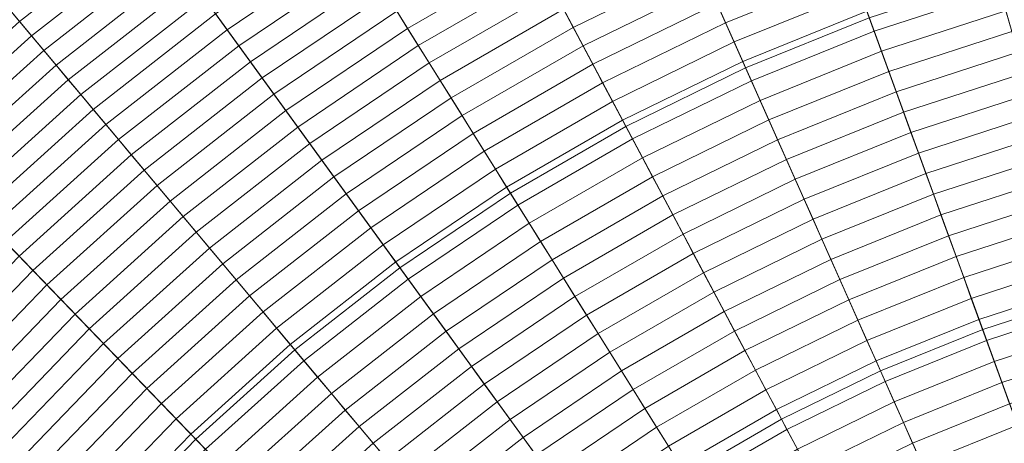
# Model space of a CAD drawing. Header units: centimetres. Extents: x -21.9 to 23.1, y -23 to 22.
# Tile 137 of 191: x -8.9 to -2.7, y 8.2 to 10.8. Entities that reach past the tile are written whole.
import ezdxf

# ---------------------------------------------------------------- set-up
doc = ezdxf.new("R2010")
doc.units = ezdxf.units.CM
doc.header["$LTSCALE"] = 2.54
doc.layers.add('Lucido design-1', color=7, linetype='Continuous')

# ---------------------------------------------------------------- blocks, each defined once
blk = doc.blocks.new('Gruppo-2-1')
at = {"color": 5, "linetype": 'Continuous', "lineweight": 9}
for points in [[(-0.809, 9.3927, -940.4271), (-1.4964, 9.2715, -940.4271), (-4.0127, 21.11, -940.4271), (-2.4934, 21.3779, -940.4271)], [(-0.809, 9.3927, -940.4271), (-1.4964, 9.2715, -940.4271), (-4.0127, 21.11, -940.4271), (-2.4934, 21.3779, -940.4271)], [(-1.4964, 9.2715, -940.4271), (-2.1736, 9.1026, -940.4271), (-5.5096, 20.7367, -940.4271), (-4.0127, 21.11, -940.4271)], [(-1.4964, 9.2715, -940.4271), (-2.1736, 9.1026, -940.4271), (-5.5096, 20.7367, -940.4271), (-4.0127, 21.11, -940.4271)], [(-2.1736, 9.1026, -940.4271), (-2.8374, 8.8869, -940.4271), (-6.9769, 20.26, -940.4271), (-5.5096, 20.7367, -940.4271)], [(-2.1736, 9.1026, -940.4271), (-2.8374, 8.8869, -940.4271), (-6.9769, 20.26, -940.4271), (-5.5096, 20.7367, -940.4271)], [(-7.1093, 20.6237, -1001.3271), (-8.5647, 20.0356, -1001.3271), (-4.3388, 10.5439, -1001.3271), (-3.5557, 10.8603, -1001.3271)], [(-2.8374, 8.8869, -940.4271), (-3.4846, 8.6255, -940.4271), (-8.4073, 19.6821, -940.4271), (-6.9769, 20.26, -940.4271)], [(-6.9769, 20.26, -1001.3271), (-8.4073, 19.6821, -1001.3271), (-4.3388, 10.5439, -1001.3271), (-3.5557, 10.8603, -1001.3271)], [(-2.8374, 8.8869, -940.4271), (-3.4846, 8.6255, -940.4271), (-8.4073, 19.6821, -940.4271), (-6.9769, 20.26, -940.4271)], [(-8.5647, 20.0356, -1001.3271), (-9.9757, 19.3475, -1001.3271), (-5.0978, 10.1737, -1001.3271), (-4.3388, 10.5439, -1001.3271)], [(-3.5557, 10.8603, -1010.9271), (-4.3388, 10.5439, -1010.9271), (-8.2399, 19.3059, -1010.9271), (-6.8361, 19.8731, -1010.9271)], [(-3.4846, 8.6255, -940.4271), (-4.112, 8.3195, -940.4271), (-9.794, 19.0058, -940.4271), (-8.4073, 19.6821, -940.4271)], [(-8.4073, 19.6821, -1001.3271), (-9.794, 19.0058, -1001.3271), (-5.0978, 10.1737, -1001.3271), (-4.3388, 10.5439, -1001.3271)], [(-3.4846, 8.6255, -940.4271), (-4.112, 8.3195, -940.4271), (-9.794, 19.0058, -940.4271), (-8.4073, 19.6821, -940.4271)], [(-9.9757, 19.3475, -1001.3271), (-11.3351, 18.5626, -1001.3271), (-5.8293, 9.7514, -1001.3271), (-5.0978, 10.1737, -1001.3271)], [(-4.3388, 10.5439, -1010.9271), (-5.0978, 10.1737, -1010.9271), (-9.6007, 18.6422, -1010.9271), (-8.2399, 19.3059, -1010.9271)], [(-4.112, 8.3195, -940.4271), (-4.7164, 7.9705, -940.4271), (-11.13, 18.2344, -940.4271), (-9.794, 19.0058, -940.4271)], [(-9.794, 19.0058, -1001.3271), (-11.13, 18.2344, -1001.3271), (-5.8293, 9.7514, -1001.3271), (-5.0978, 10.1737, -1001.3271)], [(-4.112, 8.3195, -940.4271), (-4.7164, 7.9705, -940.4271), (-11.13, 18.2344, -940.4271), (-9.794, 19.0058, -940.4271)], [(-5.0978, 10.1737, -1010.9271), (-5.8293, 9.7514, -1010.9271), (-10.9118, 17.8852, -1010.9271), (-9.6007, 18.6422, -1010.9271)], [(-11.3351, 18.5626, -1001.3271), (-12.6365, 17.6848, -1001.3271), (-6.5294, 9.2791, -1001.3271), (-5.8293, 9.7514, -1001.3271)], [(-4.7164, 7.9705, -940.4271), (-5.2951, 7.5802, -940.4271), (-12.409, 17.3717, -940.4271), (-11.13, 18.2344, -940.4271)], [(-11.13, 18.2344, -1001.3271), (-12.409, 17.3717, -1001.3271), (-6.5294, 9.2791, -1001.3271), (-5.8293, 9.7514, -1001.3271)], [(-4.7164, 7.9705, -940.4271), (-5.2951, 7.5802, -940.4271), (-12.409, 17.3717, -940.4271), (-11.13, 18.2344, -940.4271)], [(-5.8293, 9.7514, -1010.9271), (-6.5294, 9.2791, -1010.9271), (-12.167, 17.0386, -1010.9271), (-10.9118, 17.8852, -1010.9271)], [(-12.6365, 17.6848, -1001.3271), (-13.8735, 16.7183, -1001.3271), (-7.195, 8.7591, -1001.3271), (-6.5294, 9.2791, -1001.3271)], [(-5.2951, 7.5802, -940.4271), (-5.8451, 7.1504, -940.4271), (-13.6248, 16.4219, -940.4271), (-12.409, 17.3717, -940.4271)], [(-12.409, 17.3717, -1001.3271), (-13.6248, 16.4219, -1001.3271), (-7.195, 8.7591, -1001.3271), (-6.5294, 9.2791, -1001.3271)], [(-5.2951, 7.5802, -940.4271), (-5.8451, 7.1504, -940.4271), (-13.6248, 16.4219, -940.4271), (-12.409, 17.3717, -940.4271)], [(-6.5294, 9.2791, -1010.9271), (-7.195, 8.7591, -1010.9271), (-13.3601, 16.1064, -1010.9271), (-12.167, 17.0386, -1010.9271)], [(-13.8735, 16.7183, -1001.3271), (-15.0401, 15.668, -1001.3271), (-7.8226, 8.194, -1001.3271), (-7.195, 8.7591, -1001.3271)], [(-5.8451, 7.1504, -940.4271), (-6.3638, 6.6834, -940.4271), (-14.7713, 15.3895, -940.4271), (-13.6248, 16.4219, -940.4271)], [(-13.6248, 16.4219, -1001.3271), (-14.7713, 15.3895, -1001.3271), (-7.8226, 8.194, -1001.3271), (-7.195, 8.7591, -1001.3271)], [(-5.8451, 7.1504, -940.4271), (-6.3638, 6.6834, -940.4271), (-14.7713, 15.3895, -940.4271), (-13.6248, 16.4219, -940.4271)], [(-7.195, 8.7591, -1010.9271), (-7.8226, 8.194, -1010.9271), (-14.4852, 15.0934, -1010.9271), (-13.3601, 16.1064, -1010.9271)], [(-15.0401, 15.668, -1001.3271), (-16.1306, 14.5387, -1001.3271), (-8.4093, 7.5865, -1001.3271), (-7.8226, 8.194, -1001.3271)], [(-6.3638, 6.6834, -940.4271), (-6.8487, 6.1813, -940.4271), (-15.8429, 14.2798, -940.4271), (-14.7713, 15.3895, -940.4271)], [(-14.7713, 15.3895, -1001.3271), (-15.8429, 14.2798, -1001.3271), (-8.4093, 7.5865, -1001.3271), (-7.8226, 8.194, -1001.3271)], [(-6.3638, 6.6834, -940.4271), (-6.8487, 6.1813, -940.4271), (-15.8429, 14.2798, -940.4271), (-14.7713, 15.3895, -940.4271)], [(-7.8226, 8.194, -1010.9271), (-8.4093, 7.5865, -1010.9271), (-15.537, 14.0043, -1010.9271), (-14.4852, 15.0934, -1010.9271)], [(-16.1306, 14.5387, -1001.3271), (-17.1396, 13.3362, -1001.3271), (-8.9522, 6.9395, -1001.3271), (-8.4093, 7.5865, -1001.3271)], [(-6.8487, 6.1813, -940.4271), (-7.2973, 5.6466, -940.4271), (-16.8346, 13.098, -940.4271), (-15.8429, 14.2798, -940.4271)], [(-15.8429, 14.2798, -1001.3271), (-16.8346, 13.098, -1001.3271), (-8.9522, 6.9395, -1001.3271), (-8.4093, 7.5865, -1001.3271)], [(-6.8487, 6.1813, -940.4271), (-7.2973, 5.6466, -940.4271), (-16.8346, 13.098, -940.4271), (-15.8429, 14.2798, -940.4271)], [(-8.4093, 7.5865, -1010.9271), (-8.9522, 6.9395, -1010.9271), (-16.5102, 12.8445, -1010.9271), (-15.537, 14.0043, -1010.9271)], [(-7.2973, 5.6466, -940.4271), (-7.7076, 5.0819, -940.4271), (-17.7414, 11.8498, -940.4271), (-16.8346, 13.098, -940.4271)], [(-7.2973, 5.6466, -940.4271), (-7.7076, 5.0819, -940.4271), (-17.7414, 11.8498, -940.4271), (-16.8346, 13.098, -940.4271)], [(-7.7076, 5.0819, -940.4271), (-8.0775, 4.49, -940.4271), (-18.559, 10.5415, -940.4271), (-17.7414, 11.8498, -940.4271)], [(-7.7076, 5.0819, -940.4271), (-8.0775, 4.49, -940.4271), (-18.559, 10.5415, -940.4271), (-17.7414, 11.8498, -940.4271)], [(-8.1931, 11.569, -933.4398), (-9.0143, 10.9274, -933.4398), (-8.9385, 10.8371, -933.5242), (-8.1238, 11.4736, -933.5242)], [(-8.1238, 11.4736, -933.5242), (-8.9385, 10.8371, -933.5242), (-8.8621, 10.746, -933.6073), (-8.054, 11.3774, -933.6073)], [(-6.8817, 11.4356, -934.0026), (-7.6968, 10.8858, -934.0026), (-7.6238, 10.7854, -934.0776), (-6.8159, 11.3303, -934.0776)], [(-8.054, 11.3774, -933.6073), (-8.8621, 10.746, -933.6073), (-8.7852, 10.6543, -933.689), (-7.9836, 11.2805, -933.689)], [(-5.7351, 11.3721, -934.3637), (-6.5485, 10.9025, -934.3637), (-6.4807, 10.7939, -934.4318), (-5.6749, 11.259, -934.4318)], [(-6.8159, 11.3303, -934.0776), (-7.6238, 10.7854, -934.0776), (-7.5504, 10.6843, -934.1512), (-6.7497, 11.2244, -934.1512)], [(-4.6807, 11.3118, -934.6272), (-5.4925, 10.9159, -934.6272), (-5.431, 10.8003, -934.6895), (-4.6274, 11.1922, -934.6895)], [(-1.933, 11.3256, -1003.3271), (-2.7524, 11.1213, -1003.3271), (-2.1736, 9.1026, -1003.3271), (-1.4964, 9.2715, -1003.3271)], [(-7.9836, 11.2805, -933.689), (-8.7852, 10.6543, -933.689), (-8.7076, 10.5618, -933.7694), (-7.9126, 11.1829, -933.7694)], [(-5.6749, 11.259, -934.4318), (-6.4807, 10.7939, -934.4318), (-6.4124, 10.6846, -934.4984), (-5.6145, 11.1453, -934.4984)], [(-3.7081, 11.2791, -934.8097), (-4.52, 10.9511, -934.8097), (-4.466, 10.8296, -934.8676), (-3.6626, 11.1542, -934.8676)], [(-7.9126, 11.1829, -933.7694), (-8.7076, 10.5618, -933.7694), (-8.6295, 10.4687, -933.8485), (-7.8412, 11.0846, -933.8485)], [(-6.7497, 11.2244, -934.1512), (-7.5504, 10.6843, -934.1512), (-7.4765, 10.5826, -934.2235), (-6.6831, 11.1177, -934.2235)], [(-4.6274, 11.1922, -934.6895), (-5.431, 10.8003, -934.6895), (-5.3692, 10.684, -934.7503), (-4.5739, 11.0719, -934.7503)], [(-6.6831, 11.1177, -934.2235), (-7.4765, 10.5826, -934.2235), (-7.4021, 10.4802, -934.2943), (-6.616, 11.0104, -934.2943)], [(-5.6145, 11.1453, -934.4984), (-6.4124, 10.6846, -934.4984), (-6.3438, 10.5747, -934.5635), (-5.5536, 11.0309, -934.5635)], [(-3.6626, 11.1542, -934.8676), (-4.466, 10.8296, -934.8676), (-4.4116, 10.7076, -934.924), (-3.617, 11.0286, -934.924)], [(-2.7648, 11.1645, -934.9789), (-3.5711, 10.9025, -934.9789), (-3.5249, 10.7758, -935.0324), (-2.7277, 11.0349, -935.0324)], [(-2.7524, 11.1213, -1003.3271), (-3.5557, 10.8603, -1003.3271), (-2.8374, 8.8869, -1003.3271), (-2.1736, 9.1026, -1003.3271)], [(-7.8412, 11.0846, -933.8485), (-8.6295, 10.4687, -933.8485), (-8.5508, 10.3749, -933.9263), (-7.7692, 10.9855, -933.9263)], [(-4.5739, 11.0719, -934.7503), (-5.3692, 10.684, -934.7503), (-5.3071, 10.5672, -934.8097), (-4.52, 10.9511, -934.8097)], [(-7.7692, 10.9855, -933.9263), (-8.5508, 10.3749, -933.9263), (-8.4715, 10.2805, -934.0026), (-7.6968, 10.8858, -934.0026)], [(-6.616, 11.0104, -934.2943), (-7.4021, 10.4802, -934.2943), (-7.3273, 10.3772, -934.3637), (-6.5485, 10.9025, -934.3637)], [(-5.5536, 11.0309, -934.5635), (-6.3438, 10.5747, -934.5635), (-6.2747, 10.4643, -934.6272), (-5.4925, 10.9159, -934.6272)], [(-3.617, 11.0286, -934.924), (-4.4116, 10.7076, -934.924), (-4.357, 10.585, -934.9789), (-3.5711, 10.9025, -934.9789)], [(-2.7277, 11.0349, -935.0324), (-3.5249, 10.7758, -935.0324), (-3.4786, 10.6486, -935.0843), (-2.6904, 10.9047, -935.0843)], [(-5.4925, 10.9159, -934.6272), (-6.2747, 10.4643, -934.6272), (-6.2053, 10.3532, -934.6895), (-5.431, 10.8003, -934.6895)], [(-4.52, 10.9511, -934.8097), (-5.3071, 10.5672, -934.8097), (-5.2447, 10.4498, -934.8676), (-4.466, 10.8296, -934.8676)], [(-7.6968, 10.8858, -934.0026), (-8.4715, 10.2805, -934.0026), (-8.3918, 10.1854, -934.0776), (-7.6238, 10.7854, -934.0776)], [(-6.5485, 10.9025, -934.3637), (-7.3273, 10.3772, -934.3637), (-7.252, 10.2736, -934.4318), (-6.4807, 10.7939, -934.4318)], [(-3.5711, 10.9025, -934.9789), (-4.357, 10.585, -934.9789), (-4.3022, 10.4618, -935.0324), (-3.5249, 10.7758, -935.0324)], [(-3.5557, 10.8603, -1001.3271), (-4.3388, 10.5439, -1001.3271), (-4.3388, 10.5439, -1010.9271), (-3.5557, 10.8603, -1010.9271)], [(-3.5557, 10.8603, -1003.3271), (-4.3388, 10.5439, -1003.3271), (-3.4846, 8.6255, -1003.3271), (-2.8374, 8.8869, -1003.3271)], [(-3.5557, 10.8603, -1001.3271), (-4.3388, 10.5439, -1001.3271), (-4.3388, 10.5439, -1003.3271), (-3.5557, 10.8603, -1003.3271)], [(-2.6904, 10.9047, -935.0843), (-3.4786, 10.6486, -935.0843), (-3.4321, 10.5208, -935.1347), (-2.6529, 10.774, -935.1347)], [(-8.9385, 10.8371, -933.5242), (-9.7069, 10.1452, -933.5242), (-9.6243, 10.0597, -933.6073), (-8.8621, 10.746, -933.6073)], [(-6.4807, 10.7939, -934.4318), (-7.252, 10.2736, -934.4318), (-7.1763, 10.1694, -934.4984), (-6.4124, 10.6846, -934.4984)], [(-5.431, 10.8003, -934.6895), (-6.2053, 10.3532, -934.6895), (-6.1356, 10.2416, -934.7503), (-5.3692, 10.684, -934.7503)], [(-4.466, 10.8296, -934.8676), (-5.2447, 10.4498, -934.8676), (-5.182, 10.3319, -934.924), (-4.4116, 10.7076, -934.924)], [(-8.8621, 10.746, -933.6073), (-9.6243, 10.0597, -933.6073), (-9.5411, 9.9736, -933.689), (-8.7852, 10.6543, -933.689)], [(-7.6238, 10.7854, -934.0776), (-8.3918, 10.1854, -934.0776), (-8.3114, 10.0897, -934.1512), (-7.5504, 10.6843, -934.1512)], [(-3.5249, 10.7758, -935.0324), (-4.3022, 10.4618, -935.0324), (-4.2471, 10.3381, -935.0843), (-3.4786, 10.6486, -935.0843)], [(-2.6529, 10.774, -935.1347), (-3.4321, 10.5208, -935.1347), (-3.3854, 10.3926, -935.1837), (-2.6153, 10.6428, -935.1837)], [(-7.5504, 10.6843, -934.1512), (-8.3114, 10.0897, -934.1512), (-8.2306, 9.9934, -934.2235), (-7.4765, 10.5826, -934.2235)], [(-6.4124, 10.6846, -934.4984), (-7.1763, 10.1694, -934.4984), (-7.1001, 10.0646, -934.5635), (-6.3438, 10.5747, -934.5635)], [(-5.3692, 10.684, -934.7503), (-6.1356, 10.2416, -934.7503), (-6.0654, 10.1294, -934.8097), (-5.3071, 10.5672, -934.8097)], [(-4.4116, 10.7076, -934.924), (-5.182, 10.3319, -934.924), (-5.1189, 10.2134, -934.9789), (-4.357, 10.585, -934.9789)], [(-8.7852, 10.6543, -933.689), (-9.5411, 9.9736, -933.689), (-9.4573, 9.8868, -933.7694), (-8.7076, 10.5618, -933.7694)], [(-3.4786, 10.6486, -935.0843), (-4.2471, 10.3381, -935.0843), (-4.1918, 10.2139, -935.1347), (-3.4321, 10.5208, -935.1347)], [(-2.6153, 10.6428, -935.1837), (-3.3854, 10.3926, -935.1837), (-3.3386, 10.2638, -935.2311), (-2.5775, 10.5111, -935.2311)], [(-8.0775, 4.49, -940.4271), (-8.4052, 3.8737, -940.4271), (-19.2833, 9.1793, -940.4271), (-18.559, 10.5415, -940.4271)], [(-8.0775, 4.49, -940.4271), (-8.4052, 3.8737, -940.4271), (-19.2833, 9.1793, -940.4271), (-18.559, 10.5415, -940.4271)], [(-8.7076, 10.5618, -933.7694), (-9.4573, 9.8868, -933.7694), (-9.3729, 9.7993, -933.8485), (-8.6295, 10.4687, -933.8485)], [(-7.4765, 10.5826, -934.2235), (-8.2306, 9.9934, -934.2235), (-8.1493, 9.8964, -934.2943), (-7.4021, 10.4802, -934.2943)], [(-6.3438, 10.5747, -934.5635), (-7.1001, 10.0646, -934.5635), (-7.0235, 9.9592, -934.6272), (-6.2747, 10.4643, -934.6272)], [(-5.3071, 10.5672, -934.8097), (-6.0654, 10.1294, -934.8097), (-5.995, 10.0166, -934.8676), (-5.2447, 10.4498, -934.8676)], [(-4.357, 10.585, -934.9789), (-5.1189, 10.2134, -934.9789), (-5.0557, 10.0943, -935.0324), (-4.3022, 10.4618, -935.0324)], [(-4.3388, 10.5439, -1001.3271), (-5.0978, 10.1737, -1001.3271), (-5.0978, 10.1737, -1010.9271), (-4.3388, 10.5439, -1010.9271)], [(-4.3388, 10.5439, -1003.3271), (-5.0978, 10.1737, -1003.3271), (-4.112, 8.3195, -1003.3271), (-3.4846, 8.6255, -1003.3271)], [(-4.3388, 10.5439, -1001.3271), (-5.0978, 10.1737, -1001.3271), (-5.0978, 10.1737, -1003.3271), (-4.3388, 10.5439, -1003.3271)], [(-7.4021, 10.4802, -934.2943), (-8.1493, 9.8964, -934.2943), (-8.0674, 9.7989, -934.3637), (-7.3273, 10.3772, -934.3637)], [(-3.4321, 10.5208, -935.1347), (-4.1918, 10.2139, -935.1347), (-4.1363, 10.0892, -935.1837), (-3.3854, 10.3926, -935.1837)], [(-2.5775, 10.5111, -935.2311), (-3.3386, 10.2638, -935.2311), (-3.2915, 10.1345, -935.277), (-2.5396, 10.3788, -935.277)], [(-8.6295, 10.4687, -933.8485), (-9.3729, 9.7993, -933.8485), (-9.2878, 9.7113, -933.9263), (-8.5508, 10.3749, -933.9263)], [(-6.2747, 10.4643, -934.6272), (-7.0235, 9.9592, -934.6272), (-6.9466, 9.8532, -934.6895), (-6.2053, 10.3532, -934.6895)], [(-5.2447, 10.4498, -934.8676), (-5.995, 10.0166, -934.8676), (-5.9242, 9.9033, -934.924), (-5.182, 10.3319, -934.924)], [(-4.3022, 10.4618, -935.0324), (-5.0557, 10.0943, -935.0324), (-4.9921, 9.9748, -935.0843), (-4.2471, 10.3381, -935.0843)], [(-8.5508, 10.3749, -933.9263), (-9.2878, 9.7113, -933.9263), (-9.2022, 9.6226, -934.0026), (-8.4715, 10.2805, -934.0026)], [(-7.3273, 10.3772, -934.3637), (-8.0674, 9.7989, -934.3637), (-7.9851, 9.7008, -934.4318), (-7.252, 10.2736, -934.4318)], [(-3.3854, 10.3926, -935.1837), (-4.1363, 10.0892, -935.1837), (-4.0806, 9.964, -935.2311), (-3.3386, 10.2638, -935.2311)], [(-2.5396, 10.3788, -935.277), (-3.2915, 10.1345, -935.277), (-3.2443, 10.0048, -935.3213), (-2.5015, 10.2461, -935.3213)], [(-6.2053, 10.3532, -934.6895), (-6.9466, 9.8532, -934.6895), (-6.8692, 9.7467, -934.7503), (-6.1356, 10.2416, -934.7503)], [(-5.182, 10.3319, -934.924), (-5.9242, 9.9033, -934.924), (-5.8531, 9.7895, -934.9789), (-5.1189, 10.2134, -934.9789)], [(-4.2471, 10.3381, -935.0843), (-4.9921, 9.9748, -935.0843), (-4.9283, 9.8547, -935.1347), (-4.1918, 10.2139, -935.1347)], [(-8.4715, 10.2805, -934.0026), (-9.2022, 9.6226, -934.0026), (-9.116, 9.5333, -934.0776), (-8.3918, 10.1854, -934.0776)], [(-7.252, 10.2736, -934.4318), (-7.9851, 9.7008, -934.4318), (-7.9023, 9.6021, -934.4984), (-7.1763, 10.1694, -934.4984)], [(-6.1356, 10.2416, -934.7503), (-6.8692, 9.7467, -934.7503), (-6.7914, 9.6397, -934.8097), (-6.0654, 10.1294, -934.8097)], [(-3.3386, 10.2638, -935.2311), (-4.0806, 9.964, -935.2311), (-4.0246, 9.8383, -935.277), (-3.2915, 10.1345, -935.277)], [(-2.5015, 10.2461, -935.3213), (-3.2443, 10.0048, -935.3213), (-3.1969, 9.8746, -935.3642), (-2.4633, 10.113, -935.3642)], [(-8.3918, 10.1854, -934.0776), (-9.116, 9.5333, -934.0776), (-9.0292, 9.4435, -934.1512), (-8.3114, 10.0897, -934.1512)], [(-7.1763, 10.1694, -934.4984), (-7.9023, 9.6021, -934.4984), (-7.819, 9.5029, -934.5635), (-7.1001, 10.0646, -934.5635)], [(-5.1189, 10.2134, -934.9789), (-5.8531, 9.7895, -934.9789), (-5.7816, 9.6752, -935.0324), (-5.0557, 10.0943, -935.0324)], [(-5.0978, 10.1737, -1001.3271), (-5.8293, 9.7514, -1001.3271), (-5.8293, 9.7514, -1010.9271), (-5.0978, 10.1737, -1010.9271)], [(-5.0978, 10.1737, -1003.3271), (-5.8293, 9.7514, -1003.3271), (-4.7164, 7.9705, -1003.3271), (-4.112, 8.3195, -1003.3271)], [(-5.0978, 10.1737, -1001.3271), (-5.8293, 9.7514, -1001.3271), (-5.8293, 9.7514, -1003.3271), (-5.0978, 10.1737, -1003.3271)], [(-4.1918, 10.2139, -935.1347), (-4.9283, 9.8547, -935.1347), (-4.8642, 9.7342, -935.1837), (-4.1363, 10.0892, -935.1837)], [(-6.0654, 10.1294, -934.8097), (-6.7914, 9.6397, -934.8097), (-6.7133, 9.5321, -934.8676), (-5.995, 10.0166, -934.8676)], [(-3.2915, 10.1345, -935.277), (-4.0246, 9.8383, -935.277), (-3.9685, 9.7122, -935.3213), (-3.2443, 10.0048, -935.3213)], [(-2.4633, 10.113, -935.3642), (-3.1969, 9.8746, -935.3642), (-3.1494, 9.744, -935.4055), (-2.425, 9.9793, -935.4055)], [(-8.3114, 10.0897, -934.1512), (-9.0292, 9.4435, -934.1512), (-8.9418, 9.353, -934.2235), (-8.2306, 9.9934, -934.2235)], [(-7.1001, 10.0646, -934.5635), (-7.819, 9.5029, -934.5635), (-7.7353, 9.4031, -934.6272), (-7.0235, 9.9592, -934.6272)], [(-5.0557, 10.0943, -935.0324), (-5.7816, 9.6752, -935.0324), (-5.7099, 9.5604, -935.0843), (-4.9921, 9.9748, -935.0843)], [(-4.1363, 10.0892, -935.1837), (-4.8642, 9.7342, -935.1837), (-4.7998, 9.6132, -935.2311), (-4.0806, 9.964, -935.2311)], [(-8.2306, 9.9934, -934.2235), (-8.9418, 9.353, -934.2235), (-8.8539, 9.262, -934.2943), (-8.1493, 9.8964, -934.2943)], [(-5.995, 10.0166, -934.8676), (-6.7133, 9.5321, -934.8676), (-6.6347, 9.424, -934.924), (-5.9242, 9.9033, -934.924)], [(-3.2443, 10.0048, -935.3213), (-3.9685, 9.7122, -935.3213), (-3.9121, 9.5856, -935.3642), (-3.1969, 9.8746, -935.3642)], [(-7.0235, 9.9592, -934.6272), (-7.7353, 9.4031, -934.6272), (-7.6511, 9.3028, -934.6895), (-6.9466, 9.8532, -934.6895)], [(-4.9921, 9.9748, -935.0843), (-5.7099, 9.5604, -935.0843), (-5.6378, 9.4451, -935.1347), (-4.9283, 9.8547, -935.1347)], [(-4.0806, 9.964, -935.2311), (-4.7998, 9.6132, -935.2311), (-4.7353, 9.4917, -935.277), (-4.0246, 9.8383, -935.277)], [(-2.425, 9.9793, -935.4055), (-3.1494, 9.744, -935.4055), (-3.1017, 9.6129, -935.4452), (-2.3866, 9.8453, -935.4452)], [(-8.1493, 9.8964, -934.2943), (-8.8539, 9.262, -934.2943), (-8.7655, 9.1704, -934.3637), (-8.0674, 9.7989, -934.3637)], [(-5.9242, 9.9033, -934.924), (-6.6347, 9.424, -934.924), (-6.5559, 9.3155, -934.9789), (-5.8531, 9.7895, -934.9789)], [(-3.1969, 9.8746, -935.3642), (-3.9121, 9.5856, -935.3642), (-3.8556, 9.4587, -935.4055), (-3.1494, 9.744, -935.4055)], [(-8.0674, 9.7989, -934.3637), (-8.7655, 9.1704, -934.3637), (-8.6765, 9.0783, -934.4318), (-7.9851, 9.7008, -934.4318)], [(-6.9466, 9.8532, -934.6895), (-7.6511, 9.3028, -934.6895), (-7.5665, 9.2019, -934.7503), (-6.8692, 9.7467, -934.7503)], [(-4.9283, 9.8547, -935.1347), (-5.6378, 9.4451, -935.1347), (-5.5655, 9.3293, -935.1837), (-4.8642, 9.7342, -935.1837)], [(-4.0246, 9.8383, -935.277), (-4.7353, 9.4917, -935.277), (-4.6704, 9.3698, -935.3213), (-3.9685, 9.7122, -935.3213)], [(-2.3866, 9.8453, -935.4452), (-3.1017, 9.6129, -935.4452), (-3.0538, 9.4815, -935.4834), (-2.348, 9.7108, -935.4834)], [(-6.8692, 9.7467, -934.7503), (-7.5665, 9.2019, -934.7503), (-7.4815, 9.1006, -934.8097), (-6.7914, 9.6397, -934.8097)], [(-5.8531, 9.7895, -934.9789), (-6.5559, 9.3155, -934.9789), (-6.4766, 9.2064, -935.0324), (-5.7816, 9.6752, -935.0324)], [(-5.8293, 9.7514, -1001.3271), (-6.5294, 9.2791, -1001.3271), (-6.5294, 9.2791, -1010.9271), (-5.8293, 9.7514, -1010.9271)], [(-5.8293, 9.7514, -1003.3271), (-6.5294, 9.2791, -1003.3271), (-5.2951, 7.5802, -1003.3271), (-4.7164, 7.9705, -1003.3271)], [(-5.8293, 9.7514, -1001.3271), (-6.5294, 9.2791, -1001.3271), (-6.5294, 9.2791, -1003.3271), (-5.8293, 9.7514, -1003.3271)], [(-4.8642, 9.7342, -935.1837), (-5.5655, 9.3293, -935.1837), (-5.4929, 9.2131, -935.2311), (-4.7998, 9.6132, -935.2311)], [(-3.1494, 9.744, -935.4055), (-3.8556, 9.4587, -935.4055), (-3.7988, 9.3312, -935.4452), (-3.1017, 9.6129, -935.4452)], [(-7.9851, 9.7008, -934.4318), (-8.6765, 9.0783, -934.4318), (-8.587, 8.9856, -934.4984), (-7.9023, 9.6021, -934.4984)], [(-5.7816, 9.6752, -935.0324), (-6.4766, 9.2064, -935.0324), (-6.397, 9.0969, -935.0843), (-5.7099, 9.5604, -935.0843)], [(-3.9685, 9.7122, -935.3213), (-4.6704, 9.3698, -935.3213), (-4.6054, 9.2475, -935.3642), (-3.9121, 9.5856, -935.3642)], [(-2.348, 9.7108, -935.4834), (-3.0538, 9.4815, -935.4834), (-3.0058, 9.3496, -935.5201), (-2.3093, 9.5759, -935.5201)], [(-6.7914, 9.6397, -934.8097), (-7.4815, 9.1006, -934.8097), (-7.396, 8.9987, -934.8676), (-6.7133, 9.5321, -934.8676)], [(-4.7998, 9.6132, -935.2311), (-5.4929, 9.2131, -935.2311), (-5.42, 9.0964, -935.277), (-4.7353, 9.4917, -935.277)], [(-3.1017, 9.6129, -935.4452), (-3.7988, 9.3312, -935.4452), (-3.7419, 9.2035, -935.4834), (-3.0538, 9.4815, -935.4834)], [(-7.9023, 9.6021, -934.4984), (-8.587, 8.9856, -934.4984), (-8.497, 8.8924, -934.5635), (-7.819, 9.5029, -934.5635)], [(-5.7099, 9.5604, -935.0843), (-6.397, 9.0969, -935.0843), (-6.3171, 8.9869, -935.1347), (-5.6378, 9.4451, -935.1347)], [(-3.9121, 9.5856, -935.3642), (-4.6054, 9.2475, -935.3642), (-4.5401, 9.1248, -935.4055), (-3.8556, 9.4587, -935.4055)], [(-2.3093, 9.5759, -935.5201), (-3.0058, 9.3496, -935.5201), (-2.9577, 9.2174, -935.5552), (-2.2705, 9.4407, -935.5552)], [(-7.819, 9.5029, -934.5635), (-8.497, 8.8924, -934.5635), (-8.4066, 8.7987, -934.6272), (-7.7353, 9.4031, -934.6272)], [(-6.7133, 9.5321, -934.8676), (-7.396, 8.9987, -934.8676), (-7.3101, 8.8964, -934.924), (-6.6347, 9.424, -934.924)], [(-4.7353, 9.4917, -935.277), (-5.42, 9.0964, -935.277), (-5.3468, 8.9793, -935.3213), (-4.6704, 9.3698, -935.3213)], [(-3.0538, 9.4815, -935.4834), (-3.7419, 9.2035, -935.4834), (-3.6849, 9.0753, -935.5201), (-3.0058, 9.3496, -935.5201)], [(-6.6347, 9.424, -934.924), (-7.3101, 8.8964, -934.924), (-7.2239, 8.7936, -934.9789), (-6.5559, 9.3155, -934.9789)], [(-5.6378, 9.4451, -935.1347), (-6.3171, 8.9869, -935.1347), (-6.2369, 8.8764, -935.1837), (-5.5655, 9.3293, -935.1837)], [(-3.8556, 9.4587, -935.4055), (-4.5401, 9.1248, -935.4055), (-4.4747, 9.0016, -935.4452), (-3.7988, 9.3312, -935.4452)], [(-2.2705, 9.4407, -935.5552), (-2.9577, 9.2174, -935.5552), (-2.9095, 9.0848, -935.5887), (-2.2317, 9.3051, -935.5887)], [(-7.7353, 9.4031, -934.6272), (-8.4066, 8.7987, -934.6272), (-8.3156, 8.7045, -934.6895), (-7.6511, 9.3028, -934.6895)], [(-4.6704, 9.3698, -935.3213), (-5.3468, 8.9793, -935.3213), (-5.2734, 8.8618, -935.3642), (-4.6054, 9.2475, -935.3642)], [(-8.9418, 9.353, -934.2235), (-9.6066, 8.6646, -934.2235), (-9.5126, 8.5799, -934.2943), (-8.8539, 9.262, -934.2943)], [(-7.6511, 9.3028, -934.6895), (-8.3156, 8.7045, -934.6895), (-8.2241, 8.6098, -934.7503), (-7.5665, 9.2019, -934.7503)], [(-6.5559, 9.3155, -934.9789), (-7.2239, 8.7936, -934.9789), (-7.1372, 8.6903, -935.0324), (-6.4766, 9.2064, -935.0324)], [(-5.5655, 9.3293, -935.1837), (-6.2369, 8.8764, -935.1837), (-6.1563, 8.7656, -935.2311), (-5.4929, 9.2131, -935.2311)], [(-3.7988, 9.3312, -935.4452), (-4.4747, 9.0016, -935.4452), (-4.409, 8.8781, -935.4834), (-3.7419, 9.2035, -935.4834)], [(-3.0058, 9.3496, -935.5201), (-3.6849, 9.0753, -935.5201), (-3.6276, 8.9467, -935.5552), (-2.9577, 9.2174, -935.5552)], [(-2.2317, 9.3051, -935.5887), (-2.9095, 9.0848, -935.5887), (-2.8611, 8.9519, -935.6207), (-2.1927, 9.1691, -935.6207)], [(-8.8539, 9.262, -934.2943), (-9.5126, 8.5799, -934.2943), (-9.418, 8.4947, -934.3637), (-8.7655, 9.1704, -934.3637)], [(-6.5294, 9.2791, -1001.3271), (-7.195, 8.7591, -1001.3271), (-7.195, 8.7591, -1010.9271), (-6.5294, 9.2791, -1010.9271)], [(-6.5294, 9.2791, -1003.3271), (-7.195, 8.7591, -1003.3271), (-5.8451, 7.1504, -1003.3271), (-5.2951, 7.5802, -1003.3271)], [(-6.5294, 9.2791, -1001.3271), (-7.195, 8.7591, -1001.3271), (-7.195, 8.7591, -1003.3271), (-6.5294, 9.2791, -1003.3271)], [(-4.6054, 9.2475, -935.3642), (-5.2734, 8.8618, -935.3642), (-5.1997, 8.7439, -935.4055), (-4.5401, 9.1248, -935.4055)], [(-8.4052, 3.8737, -940.4271), (-8.6891, 3.2361, -940.4271), (-19.9108, 7.7699, -940.4271), (-19.2833, 9.1793, -940.4271)], [(-8.4052, 3.8737, -940.4271), (-8.6891, 3.2361, -940.4271), (-19.9108, 7.7699, -940.4271), (-19.2833, 9.1793, -940.4271)], [(-8.7655, 9.1704, -934.3637), (-9.418, 8.4947, -934.3637), (-9.3228, 8.409, -934.4318), (-8.6765, 9.0783, -934.4318)], [(-7.5665, 9.2019, -934.7503), (-8.2241, 8.6098, -934.7503), (-8.1322, 8.5146, -934.8097), (-7.4815, 9.1006, -934.8097)], [(-6.4766, 9.2064, -935.0324), (-7.1372, 8.6903, -935.0324), (-7.0502, 8.5866, -935.0843), (-6.397, 9.0969, -935.0843)], [(-5.4929, 9.2131, -935.2311), (-6.1563, 8.7656, -935.2311), (-6.0755, 8.6543, -935.277), (-5.42, 9.0964, -935.277)], [(-3.7419, 9.2035, -935.4834), (-4.409, 8.8781, -935.4834), (-4.3431, 8.7542, -935.5201), (-3.6849, 9.0753, -935.5201)], [(-2.9577, 9.2174, -935.5552), (-3.6276, 8.9467, -935.5552), (-3.5703, 8.8178, -935.5887), (-2.9095, 9.0848, -935.5887)], [(-2.1927, 9.1691, -935.6207), (-2.8611, 8.9519, -935.6207), (-2.8126, 8.8187, -935.6511), (-2.1536, 9.0328, -935.6511)], [(-4.5401, 9.1248, -935.4055), (-5.1997, 8.7439, -935.4055), (-5.1258, 8.6257, -935.4452), (-4.4747, 9.0016, -935.4452)], [(-8.6765, 9.0783, -934.4318), (-9.3228, 8.409, -934.4318), (-9.2271, 8.3228, -934.4984), (-8.587, 8.9856, -934.4984)], [(-7.4815, 9.1006, -934.8097), (-8.1322, 8.5146, -934.8097), (-8.0399, 8.419, -934.8676), (-7.396, 8.9987, -934.8676)], [(-6.397, 9.0969, -935.0843), (-7.0502, 8.5866, -935.0843), (-6.9628, 8.4824, -935.1347), (-6.3171, 8.9869, -935.1347)], [(-5.42, 9.0964, -935.277), (-6.0755, 8.6543, -935.277), (-5.9943, 8.5426, -935.3213), (-5.3468, 8.9793, -935.3213)], [(-3.6849, 9.0753, -935.5201), (-4.3431, 8.7542, -935.5201), (-4.2771, 8.63, -935.5552), (-3.6276, 8.9467, -935.5552)], [(-2.9095, 9.0848, -935.5887), (-3.5703, 8.8178, -935.5887), (-3.5127, 8.6886, -935.6207), (-2.8611, 8.9519, -935.6207)], [(-2.1736, 9.1026, -1003.3271), (-2.8374, 8.8869, -1003.3271), (-2.8374, 8.8869, -940.4271), (-2.1736, 9.1026, -940.4271)], [(-2.1736, 9.1026, -941.4271), (-2.8374, 8.8869, -941.4271), (-2.8374, 8.8869, -940.4271), (-2.1736, 9.1026, -940.4271)], [(-1.4845, 6.6995, -941.4271), (-1.9824, 6.5377, -941.4271), (-2.8374, 8.8869, -941.4271), (-2.1736, 9.1026, -941.4271)], [(-8.587, 8.9856, -934.4984), (-9.2271, 8.3228, -934.4984), (-9.1308, 8.2361, -934.5635), (-8.497, 8.8924, -934.5635)], [(-7.396, 8.9987, -934.8676), (-8.0399, 8.419, -934.8676), (-7.9471, 8.3229, -934.924), (-7.3101, 8.8964, -934.924)], [(-6.3171, 8.9869, -935.1347), (-6.9628, 8.4824, -935.1347), (-6.875, 8.3779, -935.1837), (-6.2369, 8.8764, -935.1837)], [(-4.4747, 9.0016, -935.4452), (-5.1258, 8.6257, -935.4452), (-5.0517, 8.507, -935.4834), (-4.409, 8.8781, -935.4834)], [(-2.1536, 9.0328, -935.6511), (-2.8126, 8.8187, -935.6511), (-2.764, 8.6851, -935.6799), (-2.1144, 8.8962, -935.6799)], [(-5.3468, 8.9793, -935.3213), (-5.9943, 8.5426, -935.3213), (-5.9129, 8.4305, -935.3642), (-5.2734, 8.8618, -935.3642)], [(-3.6276, 8.9467, -935.5552), (-4.2771, 8.63, -935.5552), (-4.2108, 8.5054, -935.5887), (-3.5703, 8.8178, -935.5887)], [(-2.8611, 8.9519, -935.6207), (-3.5127, 8.6886, -935.6207), (-3.4551, 8.5591, -935.6511), (-2.8126, 8.8187, -935.6511)], [(-8.497, 8.8924, -934.5635), (-9.1308, 8.2361, -934.5635), (-9.034, 8.149, -934.6272), (-8.4066, 8.7987, -934.6272)], [(-7.3101, 8.8964, -934.924), (-7.9471, 8.3229, -934.924), (-7.8538, 8.2263, -934.9789), (-7.2239, 8.7936, -934.9789)], [(-6.2369, 8.8764, -935.1837), (-6.875, 8.3779, -935.1837), (-6.7869, 8.2729, -935.2311), (-6.1563, 8.7656, -935.2311)], [(-5.2734, 8.8618, -935.3642), (-5.9129, 8.4305, -935.3642), (-5.8312, 8.318, -935.4055), (-5.1997, 8.7439, -935.4055)], [(-4.409, 8.8781, -935.4834), (-5.0517, 8.507, -935.4834), (-4.9774, 8.3881, -935.5201), (-4.3431, 8.7542, -935.5201)], [(-2.8374, 8.8869, -1003.3271), (-3.4846, 8.6255, -1003.3271), (-3.4846, 8.6255, -940.4271), (-2.8374, 8.8869, -940.4271)], [(-2.8374, 8.8869, -941.4271), (-3.4846, 8.6255, -941.4271), (-3.4846, 8.6255, -940.4271), (-2.8374, 8.8869, -940.4271)], [(-1.9824, 6.5377, -941.4271), (-2.4678, 6.3416, -941.4271), (-3.4846, 8.6255, -941.4271), (-2.8374, 8.8869, -941.4271)], [(-2.1144, 8.8962, -935.6799), (-2.764, 8.6851, -935.6799), (-2.7153, 8.5513, -935.7072), (-2.0752, 8.7593, -935.7072)], [(-8.4066, 8.7987, -934.6272), (-9.034, 8.149, -934.6272), (-8.9367, 8.0613, -934.6895), (-8.3156, 8.7045, -934.6895)], [(-3.5703, 8.8178, -935.5887), (-4.2108, 8.5054, -935.5887), (-4.1444, 8.3805, -935.6207), (-3.5127, 8.6886, -935.6207)], [(-2.8126, 8.8187, -935.6511), (-3.4551, 8.5591, -935.6511), (-3.3973, 8.4293, -935.6799), (-2.764, 8.6851, -935.6799)], [(-7.2239, 8.7936, -934.9789), (-7.8538, 8.2263, -934.9789), (-7.7602, 8.1294, -935.0324), (-7.1372, 8.6903, -935.0324)], [(-7.195, 8.7591, -1001.3271), (-7.8226, 8.194, -1001.3271), (-7.8226, 8.194, -1010.9271), (-7.195, 8.7591, -1010.9271)], [(-7.195, 8.7591, -1003.3271), (-7.8226, 8.194, -1003.3271), (-6.3638, 6.6834, -1003.3271), (-5.8451, 7.1504, -1003.3271)], [(-7.195, 8.7591, -1001.3271), (-7.8226, 8.194, -1001.3271), (-7.8226, 8.194, -1003.3271), (-7.195, 8.7591, -1003.3271)], [(-6.1563, 8.7656, -935.2311), (-6.7869, 8.2729, -935.2311), (-6.6985, 8.1675, -935.277), (-6.0755, 8.6543, -935.277)], [(-5.1997, 8.7439, -935.4055), (-5.8312, 8.318, -935.4055), (-5.7492, 8.2052, -935.4452), (-5.1258, 8.6257, -935.4452)], [(-4.3431, 8.7542, -935.5201), (-4.9774, 8.3881, -935.5201), (-4.9028, 8.2687, -935.5552), (-4.2771, 8.63, -935.5552)], [(-2.0752, 8.7593, -935.7072), (-2.7153, 8.5513, -935.7072), (-2.6665, 8.4172, -935.7328), (-2.0358, 8.6221, -935.7328)], [(-8.3156, 8.7045, -934.6895), (-8.9367, 8.0613, -934.6895), (-8.8388, 7.9732, -934.7503), (-8.2241, 8.6098, -934.7503)], [(-7.1372, 8.6903, -935.0324), (-7.7602, 8.1294, -935.0324), (-7.6661, 8.032, -935.0843), (-7.0502, 8.5866, -935.0843)], [(-3.5127, 8.6886, -935.6207), (-4.1444, 8.3805, -935.6207), (-4.0779, 8.2553, -935.6511), (-3.4551, 8.5591, -935.6511)], [(-2.764, 8.6851, -935.6799), (-3.3973, 8.4293, -935.6799), (-3.3393, 8.2991, -935.7072), (-2.7153, 8.5513, -935.7072)], [(-8.2241, 8.6098, -934.7503), (-8.8388, 7.9732, -934.7503), (-8.7405, 7.8847, -934.8097), (-8.1322, 8.5146, -934.8097)], [(-6.0755, 8.6543, -935.277), (-6.6985, 8.1675, -935.277), (-6.6098, 8.0617, -935.3213), (-5.9943, 8.5426, -935.3213)], [(-5.1258, 8.6257, -935.4452), (-5.7492, 8.2052, -935.4452), (-5.667, 8.092, -935.4834), (-5.0517, 8.507, -935.4834)], [(-4.2771, 8.63, -935.5552), (-4.9028, 8.2687, -935.5552), (-4.828, 8.1491, -935.5887), (-4.2108, 8.5054, -935.5887)], [(-3.4846, 8.6255, -1003.3271), (-4.112, 8.3195, -1003.3271), (-4.112, 8.3195, -940.4271), (-3.4846, 8.6255, -940.4271)], [(-3.4846, 8.6255, -941.4271), (-4.112, 8.3195, -941.4271), (-4.112, 8.3195, -940.4271), (-3.4846, 8.6255, -940.4271)], [(-2.4678, 6.3416, -941.4271), (-2.9383, 6.1121, -941.4271), (-4.112, 8.3195, -941.4271), (-3.4846, 8.6255, -941.4271)], [(-7.0502, 8.5866, -935.0843), (-7.6661, 8.032, -935.0843), (-7.5717, 7.9342, -935.1347), (-6.9628, 8.4824, -935.1347)], [(-3.4551, 8.5591, -935.6511), (-4.0779, 8.2553, -935.6511), (-4.0111, 8.1299, -935.6799), (-3.3973, 8.4293, -935.6799)], [(-2.7153, 8.5513, -935.7072), (-3.3393, 8.2991, -935.7072), (-3.2813, 8.1688, -935.7328), (-2.6665, 8.4172, -935.7328)], [(-8.1322, 8.5146, -934.8097), (-8.7405, 7.8847, -934.8097), (-8.6417, 7.7957, -934.8676), (-8.0399, 8.419, -934.8676)], [(-5.9943, 8.5426, -935.3213), (-6.6098, 8.0617, -935.3213), (-6.5207, 7.9556, -935.3642), (-5.9129, 8.4305, -935.3642)], [(-5.0517, 8.507, -935.4834), (-5.667, 8.092, -935.4834), (-5.5845, 7.9785, -935.5201), (-4.9774, 8.3881, -935.5201)], [(-4.2108, 8.5054, -935.5887), (-4.828, 8.1491, -935.5887), (-4.7531, 8.0291, -935.6207), (-4.1444, 8.3805, -935.6207)], [(-6.9628, 8.4824, -935.1347), (-7.5717, 7.9342, -935.1347), (-7.4769, 7.836, -935.1837), (-6.875, 8.3779, -935.1837)], [(-5.9129, 8.4305, -935.3642), (-6.5207, 7.9556, -935.3642), (-6.4314, 7.8491, -935.4055), (-5.8312, 8.318, -935.4055)], [(-3.3973, 8.4293, -935.6799), (-4.0111, 8.1299, -935.6799), (-3.9443, 8.0041, -935.7072), (-3.3393, 8.2991, -935.7072)], [(-8.0399, 8.419, -934.8676), (-8.6417, 7.7957, -934.8676), (-8.5424, 7.7064, -934.924), (-7.9471, 8.3229, -934.924)], [(-6.875, 8.3779, -935.1837), (-7.4769, 7.836, -935.1837), (-7.3817, 7.7374, -935.2311), (-6.7869, 8.2729, -935.2311)], [(-4.9774, 8.3881, -935.5201), (-5.5845, 7.9785, -935.5201), (-5.5018, 7.8647, -935.5552), (-4.9028, 8.2687, -935.5552)], [(-4.1444, 8.3805, -935.6207), (-4.7531, 8.0291, -935.6207), (-4.6779, 7.9089, -935.6511), (-4.0779, 8.2553, -935.6511)], [(-2.6665, 8.4172, -935.7328), (-3.2813, 8.1688, -935.7328), (-3.2231, 8.0381, -935.7569), (-2.6175, 8.2828, -935.7569)], [(-7.9471, 8.3229, -934.924), (-8.5424, 7.7064, -934.924), (-8.4427, 7.6166, -934.9789), (-7.8538, 8.2263, -934.9789)], [(-5.8312, 8.318, -935.4055), (-6.4314, 7.8491, -935.4055), (-6.3417, 7.7423, -935.4452), (-5.7492, 8.2052, -935.4452)], [(-4.112, 8.3195, -1003.3271), (-4.7164, 7.9705, -1003.3271), (-4.7164, 7.9705, -940.4271), (-4.112, 8.3195, -940.4271)], [(-4.112, 8.3195, -941.4271), (-4.7164, 7.9705, -941.4271), (-4.7164, 7.9705, -940.4271), (-4.112, 8.3195, -940.4271)], [(-2.9383, 6.1121, -941.4271), (-3.3916, 5.8504, -941.4271), (-4.7164, 7.9705, -941.4271), (-4.112, 8.3195, -941.4271)], [(-3.3393, 8.2991, -935.7072), (-3.9443, 8.0041, -935.7072), (-3.8773, 7.8781, -935.7328), (-3.2813, 8.1688, -935.7328)], [(-6.7869, 8.2729, -935.2311), (-7.3817, 7.7374, -935.2311), (-7.2861, 7.6384, -935.277), (-6.6985, 8.1675, -935.277)], [(-4.9028, 8.2687, -935.5552), (-5.5018, 7.8647, -935.5552), (-5.4189, 7.7505, -935.5887), (-4.828, 8.1491, -935.5887)], [(-4.0779, 8.2553, -935.6511), (-4.6779, 7.9089, -935.6511), (-4.6026, 7.7884, -935.6799), (-4.0111, 8.1299, -935.6799)], [(-2.6175, 8.2828, -935.7569), (-3.2231, 8.0381, -935.7569), (-3.1648, 7.9073, -935.7794), (-2.5686, 8.1482, -935.7794)], [(-7.8538, 8.2263, -934.9789), (-8.4427, 7.6166, -934.9789), (-8.3425, 7.5263, -935.0324), (-7.7602, 8.1294, -935.0324)], [(-7.8226, 8.194, -1001.3271), (-8.4093, 7.5865, -1001.3271), (-8.4093, 7.5865, -1010.9271), (-7.8226, 8.194, -1010.9271)], [(-7.8226, 8.194, -1003.3271), (-8.4093, 7.5865, -1003.3271), (-6.8487, 6.1813, -1003.3271), (-6.3638, 6.6834, -1003.3271)], [(-7.8226, 8.194, -1001.3271), (-8.4093, 7.5865, -1001.3271), (-8.4093, 7.5865, -1003.3271), (-7.8226, 8.194, -1003.3271)], [(-5.7492, 8.2052, -935.4452), (-6.3417, 7.7423, -935.4452), (-6.2518, 7.6351, -935.4834), (-5.667, 8.092, -935.4834)], [(-3.2813, 8.1688, -935.7328), (-3.8773, 7.8781, -935.7328), (-3.8101, 7.7518, -935.7569), (-3.2231, 8.0381, -935.7569)]]:
    blk.add_3dface(points, dxfattribs=at)

msp = doc.modelspace()

# ---------------------------------------------------------------- block references
at = {"layer": 'Lucido design-1', "color": 5, "true_color": 0x0000ff}
msp.add_blockref('Gruppo-2-1', (0, 0), dxfattribs=at)

doc.saveas('drawing.dxf')
